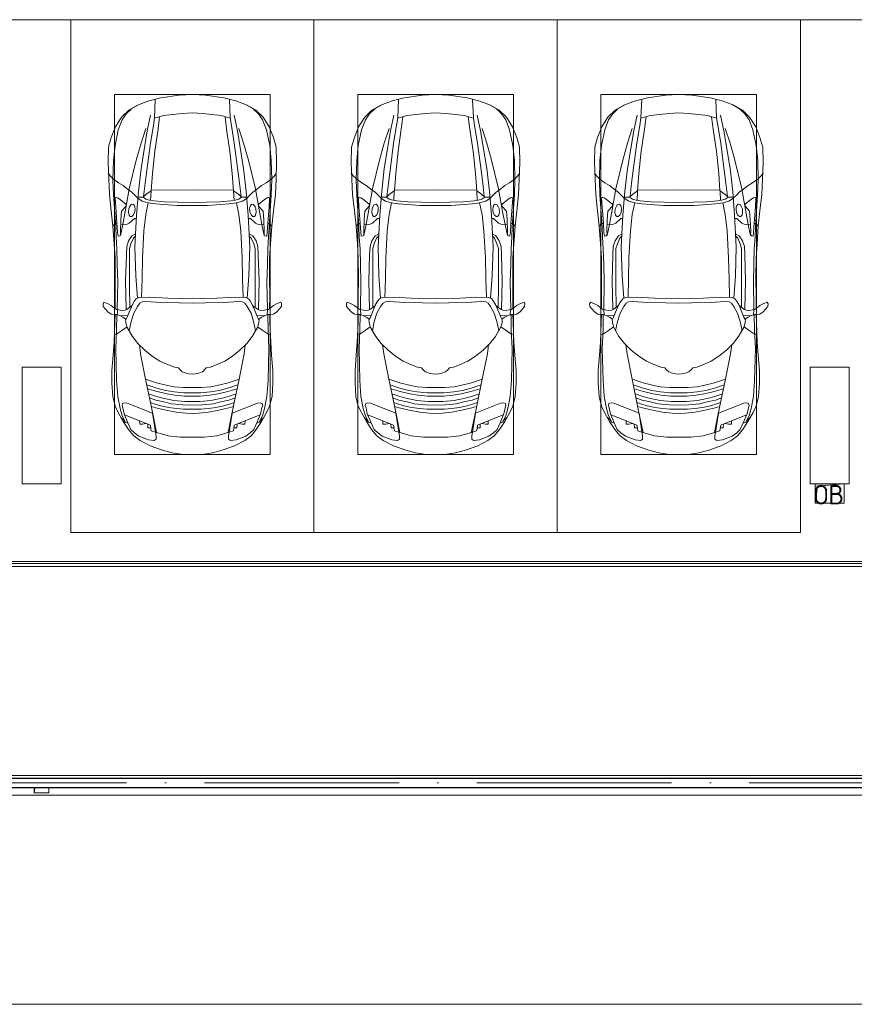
# Model space of a CAD drawing. Header units: millimetres. Extents: x -32229 to 192519, y -13689 to 125138.
# Tile 76 of 256: x -13190 to -4611, y 94200 to 104320. Entities that reach past the tile are written whole.
import ezdxf

# ---------------------------------------------------------------- set-up
doc = ezdxf.new("R2010")
doc.units = ezdxf.units.MM
doc.linetypes.add('ADSK_Осевая', pattern=[2800, 2000, -400, 0, -400])
for name, color, linetype, lineweight in [('A-____-NOTE-TEXT', 7, 'Continuous', 18), ('A-DETL-GENF-OTLN', 7, 'Continuous', 18), ('A-FLOR-____-OTLN', 7, 'Continuous', 18), ('A-GENM-____-OTLN', 7, 'Continuous', 18), ('C-PRKG-____-OTLN', 7, 'Continuous', 18), ('E-CABL-TRAY-CNTR', 7, 'ADSK_Осевая', 18), ('E-CABL-TRAY-OTLN', 7, 'Continuous', 18), ('M-EQPM-____-OTLN', 7, 'Continuous', 18), ('S-COLS-____-MCUT', 7, 'Continuous', 40)]:
    doc.layers.add(name, color=color, linetype=linetype, lineweight=lineweight)
doc.styles.add('GOST Common', font='GOST_Common.ttf', dxfattribs={"height": 200})

# ---------------------------------------------------------------- blocks, each defined once
blk = doc.blocks.new('АР_Машиноместо - 4900x2400_М__5300х2500_-V153--01 ЭЛ')
at = {"layer": 'A-DETL-GENF-OTLN', "color": 253, "lineweight": 13, "true_color": 0xaaaaaa}
for p, q in [((927, 4467), (804, 4437)), ((1115, 4493), (927, 4467)), ((1250, 4500), (1115, 4493)), ((1250, 4500), (1385, 4493)), ((1385, 4493), (1573, 4467)), ((1573, 4467), (1696, 4437)), ((686, 4392), (596, 4341)), ((804, 4437), (686, 4392)), ((861, 4260), (869, 4451)), ((1639, 4260), (1631, 4451)), ((1696, 4437), (1814, 4392)), ((1814, 4392), (1904, 4341)), ((522, 4268), (459, 4167)), ((596, 4341), (522, 4268)), ((955, 4284), (861, 4259)), ((914, 4272), (894, 4122)), ((1050, 4297), (955, 4284)), ((1146, 4307), (1050, 4297)), ((1250, 4312), (1146, 4307)), ((1250, 4312), (1354, 4307)), ((1354, 4307), (1450, 4297)), ((1450, 4297), (1545, 4284)), ((1545, 4284), (1639, 4259)), ((1586, 4272), (1606, 4122)), ((1904, 4341), (1978, 4268)), ((1978, 4268), (2041, 4167)), ((459, 4167), (416, 4059)), ((2041, 4167), (2084, 4059)), ((416, 4059), (387, 3958)), ((894, 4122), (864, 3917)), ((1606, 4122), (1636, 3917)), ((2084, 4059), (2113, 3958)), ((387, 3958), (384, 3803)), ((2113, 3958), (2116, 3803)), ((864, 3917), (840, 3688)), ((1636, 3917), (1660, 3688)), ((384, 3803), (390, 3630)), ((2116, 3803), (2110, 3630)), ((404, 3666), (388, 3688)), ((439, 3630), (404, 3666)), ((840, 3688), (827, 3510)), ((1660, 3688), (1673, 3510)), ((2061, 3630), (2096, 3666)), ((2096, 3666), (2112, 3688)), ((390, 3630), (397, 3474)), ((491, 3594), (439, 3630)), ((538, 3567), (491, 3594)), ((598, 3519), (538, 3567)), ((1902, 3519), (1962, 3567)), ((1962, 3567), (2009, 3594)), ((2009, 3594), (2061, 3630)), ((2110, 3630), (2103, 3474)), ((397, 3474), (416, 3306)), ((457, 3435), (466, 3441)), ((466, 3441), (482, 3439)), ((625, 3501), (598, 3519)), ((655, 3470), (625, 3501)), ((690, 3434), (655, 3470)), ((676, 3260), (696, 3503)), ((744, 3447), (691, 3447)), ((744, 3447), (773, 3472)), ((773, 3424), (744, 3447)), ((773, 3472), (826, 3512)), ((826, 3512), (821, 3413)), ((1250, 3520), (827, 3517)), ((1250, 3520), (1673, 3517)), ((1674, 3512), (1679, 3413)), ((1727, 3472), (1674, 3512)), ((1756, 3447), (1727, 3472)), ((1727, 3424), (1756, 3447)), ((1756, 3447), (1809, 3447)), ((1824, 3260), (1804, 3503)), ((1810, 3434), (1845, 3470)), ((1845, 3470), (1875, 3501)), ((1875, 3501), (1902, 3519)), ((2034, 3441), (2018, 3439)), ((2043, 3435), (2034, 3441)), ((2103, 3474), (2084, 3306)), ((462, 3347), (457, 3435)), ((475, 3180), (462, 3347)), ((482, 3439), (508, 3423)), ((508, 3423), (567, 3375)), ((565, 3350), (522, 3303)), ((570, 3361), (565, 3350)), ((567, 3375), (570, 3361)), ((597, 3327), (605, 3347)), ((605, 3347), (620, 3369)), ((620, 3369), (639, 3373)), ((639, 3373), (654, 3361)), ((654, 3361), (659, 3344)), ((659, 3344), (661, 3321)), ((811, 3415), (773, 3424)), ((853, 3407), (811, 3415)), ((965, 3398), (853, 3407)), ((1103, 3394), (965, 3398)), ((1250, 3391), (1103, 3394)), ((1250, 3391), (1397, 3394)), ((1397, 3394), (1535, 3398)), ((1535, 3398), (1647, 3407)), ((1647, 3407), (1689, 3415)), ((1689, 3415), (1727, 3424)), ((1841, 3344), (1839, 3321)), ((1846, 3361), (1841, 3344)), ((1861, 3373), (1846, 3361)), ((1880, 3369), (1861, 3373)), ((1895, 3347), (1880, 3369)), ((1903, 3327), (1895, 3347)), ((1933, 3375), (1930, 3361)), ((1930, 3361), (1935, 3350)), ((1992, 3423), (1933, 3375)), ((1935, 3350), (1978, 3303)), ((2018, 3439), (1992, 3423)), ((2025, 3180), (2038, 3347)), ((2038, 3347), (2043, 3435)), ((416, 3306), (433, 3149)), ((522, 3303), (515, 3214)), ((594, 3293), (597, 3327)), ((600, 3262), (594, 3293)), ((612, 3246), (600, 3262)), ((627, 3246), (612, 3246)), ((643, 3260), (627, 3246)), ((657, 3286), (643, 3260)), ((661, 3321), (657, 3286)), ((659, 2936), (676, 3260)), ((1841, 2936), (1824, 3260)), ((1839, 3321), (1843, 3286)), ((1843, 3286), (1857, 3260)), ((1857, 3260), (1873, 3246)), ((1873, 3246), (1888, 3246)), ((1888, 3246), (1900, 3262)), ((1900, 3262), (1906, 3293)), ((1906, 3293), (1903, 3327)), ((1978, 3303), (1985, 3214)), ((2084, 3306), (2067, 3148)), ((457, 3174), (433, 3148)), ((433, 3149), (446, 2965)), ((475, 3174), (457, 3174)), ((481, 3085), (475, 3180)), ((515, 3214), (511, 3095)), ((558, 3165), (514, 3168)), ((579, 3168), (558, 3165)), ((602, 3179), (579, 3168)), ((654, 3228), (602, 3179)), ((675, 3228), (654, 3228)), ((1825, 3228), (1846, 3228)), ((1846, 3228), (1898, 3179)), ((1898, 3179), (1921, 3168)), ((1921, 3168), (1942, 3165)), ((1942, 3165), (1986, 3168)), ((1985, 3214), (1989, 3095)), ((2019, 3085), (2025, 3180)), ((2025, 3174), (2043, 3174)), ((2043, 3174), (2067, 3148)), ((2067, 3149), (2054, 2965)), ((486, 3046), (481, 3085)), ((504, 3047), (486, 3046)), ((512, 3061), (504, 3047)), ((511, 3095), (512, 3061)), ((665, 3046), (644, 3025)), ((1835, 3046), (1856, 3025)), ((1989, 3095), (1988, 3061)), ((1988, 3061), (1996, 3047)), ((1996, 3047), (2014, 3046)), ((2014, 3046), (2019, 3085)), ((446, 2965), (456, 2818)), ((619, 2967), (604, 2919)), ((644, 3025), (619, 2967)), ((668, 2638), (659, 2936)), ((1832, 2638), (1841, 2936)), ((1856, 3025), (1881, 2967)), ((1881, 2967), (1896, 2919)), ((2054, 2965), (2044, 2818)), ((604, 2919), (604, 2851)), ((604, 2851), (604, 2534)), ((1896, 2919), (1896, 2851)), ((1896, 2851), (1896, 2534)), ((456, 2818), (457, 2614)), ((2044, 2818), (2043, 2614)), ((685, 2406), (668, 2638)), ((1815, 2406), (1832, 2638)), ((457, 2614), (455, 2424)), ((604, 2534), (606, 2315)), ((1896, 2534), (1894, 2315)), ((2043, 2614), (2045, 2424)), ((341, 2366), (333, 2351)), ((333, 2351), (335, 2322)), ((384, 2348), (341, 2366)), ((417, 2334), (384, 2348)), ((450, 2306), (417, 2334)), ((455, 2424), (456, 2301)), ((631, 2333), (581, 2296)), ((634, 2341), (601, 2263)), ((657, 2380), (634, 2341)), ((673, 2400), (657, 2380)), ((701, 2415), (673, 2400)), ((710, 2355), (685, 2322)), ((814, 2417), (701, 2415)), ((734, 2369), (710, 2355)), ((773, 2372), (734, 2369)), ((929, 2364), (773, 2372)), ((999, 2409), (814, 2417)), ((1115, 2359), (929, 2364)), ((1133, 2405), (999, 2409)), ((1250, 2358), (1115, 2359)), ((1250, 2407), (1133, 2405)), ((1250, 2407), (1367, 2405)), ((1250, 2358), (1385, 2359)), ((1367, 2405), (1501, 2409)), ((1385, 2359), (1571, 2364)), ((1501, 2409), (1686, 2417)), ((1571, 2364), (1727, 2372)), ((1686, 2417), (1799, 2415)), ((1727, 2372), (1766, 2369)), ((1766, 2369), (1790, 2355)), ((1790, 2355), (1815, 2322)), ((1799, 2415), (1827, 2400)), ((1827, 2400), (1843, 2380)), ((1843, 2380), (1866, 2341)), ((1866, 2341), (1899, 2263)), ((1869, 2333), (1919, 2296)), ((2045, 2424), (2044, 2301)), ((2050, 2306), (2083, 2334)), ((2083, 2334), (2116, 2348)), ((2116, 2348), (2159, 2366)), ((2159, 2366), (2167, 2351)), ((2167, 2351), (2165, 2322)), ((335, 2322), (382, 2266)), ((382, 2266), (417, 2243)), ((417, 2243), (445, 2239)), ((445, 2239), (482, 2239)), ((470, 2290), (450, 2306)), ((453, 2159), (455, 2239)), ((505, 2230), (468, 2239)), ((494, 2289), (470, 2290)), ((482, 2236), (479, 2289)), ((523, 2281), (494, 2289)), ((537, 2212), (505, 2230)), ((587, 2231), (510, 2227)), ((559, 2283), (523, 2281)), ((581, 2296), (559, 2283)), ((601, 2263), (580, 2214)), ((647, 2254), (620, 2169)), ((685, 2322), (647, 2254)), ((1815, 2322), (1853, 2254)), ((1853, 2254), (1880, 2169)), ((1899, 2263), (1920, 2214)), ((1913, 2231), (1990, 2227)), ((1919, 2296), (1941, 2283)), ((1941, 2283), (1977, 2281)), ((1963, 2212), (1995, 2230)), ((1977, 2281), (2006, 2289)), ((1995, 2230), (2032, 2239)), ((2006, 2289), (2030, 2290)), ((2018, 2236), (2021, 2289)), ((2055, 2239), (2018, 2239)), ((2030, 2290), (2050, 2306)), ((2047, 2159), (2045, 2239)), ((2083, 2243), (2055, 2239)), ((2118, 2266), (2083, 2243)), ((2165, 2322), (2118, 2266)), ((445, 1957), (453, 2159)), ((564, 2195), (537, 2212)), ((567, 2154), (564, 2195)), ((580, 2214), (565, 2186)), ((581, 2106), (567, 2154)), ((620, 2169), (600, 2073)), ((1880, 2169), (1900, 2073)), ((1919, 2106), (1933, 2154)), ((1920, 2214), (1935, 2186)), ((1933, 2154), (1936, 2195)), ((1936, 2195), (1963, 2212)), ((2055, 1957), (2047, 2159)), ((475, 2041), (448, 2034)), ((526, 2075), (475, 2041)), ((579, 2113), (526, 2075)), ((635, 2015), (581, 2106)), ((1865, 2015), (1919, 2106)), ((1921, 2113), (1974, 2075)), ((1974, 2075), (2025, 2041)), ((2025, 2041), (2052, 2034)), ((435, 1821), (445, 1957)), ((691, 1942), (635, 2015)), ((761, 1872), (691, 1942)), ((718, 1834), (706, 1927)), ((1739, 1872), (1809, 1942)), ((1782, 1834), (1794, 1927)), ((1809, 1942), (1865, 2015)), ((2065, 1821), (2055, 1957)), ((770, 1576), (718, 1834)), ((838, 1812), (761, 1872)), ((1662, 1812), (1739, 1872)), ((1730, 1576), (1782, 1834)), ((422, 1663), (435, 1821)), ((917, 1761), (838, 1812)), ((1004, 1721), (917, 1761)), ((1065, 1700), (1004, 1721)), ((1435, 1700), (1496, 1721)), ((1496, 1721), (1583, 1761)), ((1583, 1761), (1662, 1812)), ((2078, 1663), (2065, 1821)), ((422, 1534), (422, 1663)), ((1107, 1690), (1065, 1700)), ((1124, 1671), (1107, 1690)), ((1147, 1651), (1124, 1671)), ((1185, 1636), (1147, 1651)), ((1218, 1629), (1185, 1636)), ((1218, 1629), (1250, 1627)), ((1282, 1629), (1250, 1627)), ((1282, 1629), (1315, 1636)), ((1315, 1636), (1353, 1651)), ((1353, 1651), (1376, 1671)), ((1376, 1671), (1393, 1690)), ((1393, 1690), (1435, 1700)), ((2078, 1534), (2078, 1663)), ((431, 1397), (422, 1534)), ((827, 1301), (770, 1576)), ((882, 1536), (770, 1576)), ((884, 1481), (782, 1518)), ((995, 1509), (882, 1536)), ((1505, 1509), (1618, 1536)), ((1616, 1481), (1718, 1518)), ((1618, 1536), (1730, 1576)), ((1673, 1301), (1730, 1576)), ((2069, 1397), (2078, 1534)), ((887, 1447), (790, 1477)), ((871, 1401), (800, 1425)), ((973, 1460), (884, 1481)), ((986, 1426), (887, 1447)), ((1062, 1446), (973, 1460)), ((1070, 1410), (986, 1426)), ((1060, 1496), (995, 1509)), ((1159, 1489), (1060, 1496)), ((1164, 1435), (1062, 1446)), ((1250, 1488), (1159, 1489)), ((1250, 1435), (1164, 1435)), ((1250, 1488), (1341, 1489)), ((1250, 1435), (1336, 1435)), ((1336, 1435), (1438, 1446)), ((1341, 1489), (1440, 1496)), ((1430, 1410), (1514, 1426)), ((1438, 1446), (1527, 1460)), ((1440, 1496), (1505, 1509)), ((1514, 1426), (1613, 1447)), ((1527, 1460), (1616, 1481)), ((1613, 1447), (1710, 1477)), ((1629, 1401), (1700, 1425)), ((456, 1296), (431, 1397)), ((527, 1305), (532, 1326)), ((532, 1326), (554, 1333)), ((554, 1333), (581, 1327)), ((581, 1327), (841, 1226)), ((874, 1361), (810, 1383)), ((859, 1321), (820, 1334)), ((925, 1302), (859, 1321)), ((945, 1381), (871, 1401)), ((958, 1341), (874, 1361)), ((1059, 1355), (945, 1381)), ((1035, 1323), (958, 1341)), ((1148, 1312), (1035, 1323)), ((1174, 1344), (1059, 1355)), ((1168, 1400), (1070, 1410)), ((1250, 1400), (1168, 1400)), ((1250, 1345), (1174, 1344)), ((1250, 1400), (1332, 1400)), ((1250, 1345), (1326, 1344)), ((1326, 1344), (1441, 1355)), ((1332, 1400), (1430, 1410)), ((1352, 1312), (1465, 1323)), ((1441, 1355), (1555, 1381)), ((1465, 1323), (1542, 1341)), ((1542, 1341), (1626, 1361)), ((1555, 1381), (1629, 1401)), ((1575, 1302), (1641, 1321)), ((1626, 1361), (1690, 1383)), ((1641, 1321), (1680, 1334)), ((1919, 1327), (1659, 1226)), ((1946, 1333), (1919, 1327)), ((1968, 1326), (1946, 1333)), ((1973, 1305), (1968, 1326)), ((2044, 1296), (2069, 1397)), ((487, 1232), (456, 1296)), ((539, 1140), (487, 1232)), ((535, 1281), (527, 1305)), ((548, 1220), (535, 1281)), ((587, 1126), (548, 1220)), ((854, 1167), (827, 1301)), ((876, 1279), (828, 1294)), ((841, 1226), (878, 991)), ((979, 1255), (876, 1279)), ((1007, 1284), (925, 1302)), ((1084, 1236), (979, 1255)), ((1084, 1275), (1007, 1284)), ((1159, 1268), (1084, 1275)), ((1183, 1227), (1084, 1236)), ((1250, 1309), (1148, 1312)), ((1250, 1267), (1159, 1268)), ((1250, 1224), (1183, 1227)), ((1250, 1309), (1352, 1312)), ((1250, 1267), (1341, 1268)), ((1250, 1224), (1317, 1227)), ((1317, 1227), (1416, 1236)), ((1341, 1268), (1416, 1275)), ((1416, 1275), (1493, 1284)), ((1416, 1236), (1521, 1255)), ((1493, 1284), (1575, 1302)), ((1521, 1255), (1624, 1279)), ((1659, 1226), (1622, 991)), ((1624, 1279), (1672, 1294)), ((1646, 1167), (1673, 1301)), ((1913, 1126), (1952, 1220)), ((1952, 1220), (1965, 1281)), ((1961, 1140), (2013, 1232)), ((1965, 1281), (1973, 1305)), ((2013, 1232), (2044, 1296)), ((540, 1160), (516, 1180)), ((593, 1057), (539, 1140)), ((561, 1133), (540, 1160)), ((589, 1122), (561, 1133)), ((618, 1057), (587, 1126)), ((883, 1027), (854, 1167)), ((1617, 1027), (1646, 1167)), ((1882, 1057), (1913, 1126)), ((1907, 1057), (1961, 1140)), ((1911, 1122), (1939, 1133)), ((1939, 1133), (1960, 1160)), ((1960, 1160), (1984, 1180)), ((647, 993), (593, 1057)), ((655, 1024), (618, 1057)), ((701, 989), (655, 1024)), ((1000, 994), (871, 1031)), ((1500, 994), (1629, 1031)), ((1799, 989), (1845, 1024)), ((1845, 1024), (1882, 1057)), ((1853, 993), (1907, 1057)), ((712, 946), (647, 993)), ((800, 953), (701, 989)), ((816, 891), (712, 946)), ((859, 944), (800, 953)), ((878, 959), (859, 944)), ((878, 991), (878, 959)), ((1127, 980), (1000, 994)), ((1250, 978), (1127, 980)), ((1250, 978), (1373, 980)), ((1373, 980), (1500, 994)), ((1622, 991), (1622, 959)), ((1622, 959), (1641, 944)), ((1641, 944), (1700, 953)), ((1684, 891), (1788, 946)), ((1700, 953), (1799, 989)), ((1788, 946), (1853, 993)), ((943, 845), (816, 891)), ((1044, 819), (943, 845)), ((1133, 806), (1044, 819)), ((1367, 806), (1456, 819)), ((1456, 819), (1557, 845)), ((1557, 845), (1684, 891)), ((1250, 800), (1133, 806)), ((1250, 800), (1367, 806))]:
    blk.add_line(p, q, dxfattribs=at)
at = {"layer": 'A-DETL-GENF-OTLN', "color": 254, "lineweight": 13, "true_color": 0xd4d4d4}
for p, q in [((625, 4355), (571, 4303)), ((696, 4396), (625, 4355)), ((1804, 4396), (1875, 4355)), ((1875, 4355), (1929, 4303)), ((571, 4303), (528, 4240)), ((787, 4128), (821, 4290)), ((849, 4183), (861, 4260)), ((1651, 4183), (1639, 4260)), ((1713, 4128), (1679, 4290)), ((1929, 4303), (1972, 4240)), ((528, 4240), (489, 4138)), ((723, 4002), (772, 4150)), ((819, 4001), (849, 4183)), ((1681, 4001), (1651, 4183)), ((1777, 4002), (1728, 4150)), ((1972, 4240), (2011, 4138)), ((489, 4138), (455, 3977)), ((723, 3742), (787, 4128)), ((1777, 3742), (1713, 4128)), ((2011, 4138), (2045, 3977)), ((455, 3977), (439, 3823)), ((674, 3827), (723, 4002)), ((786, 3747), (819, 4001)), ((1714, 3747), (1681, 4001)), ((1826, 3827), (1777, 4002)), ((2045, 3977), (2061, 3823)), ((439, 3823), (434, 3624)), ((602, 3530), (674, 3827)), ((765, 3589), (786, 3747)), ((1735, 3589), (1714, 3747)), ((1898, 3530), (1826, 3827)), ((2061, 3823), (2066, 3624)), ((696, 3503), (723, 3742)), ((1804, 3503), (1777, 3742)), ((434, 3624), (440, 3469)), ((749, 3451), (765, 3589)), ((1751, 3451), (1735, 3589)), ((2066, 3624), (2060, 3469)), ((440, 3469), (462, 3137)), ((564, 3316), (602, 3530)), ((1936, 3316), (1898, 3530)), ((2060, 3469), (2038, 3137)), ((735, 3406), (688, 3436)), ((797, 3388), (735, 3406)), ((772, 3268), (797, 3388)), ((870, 3377), (797, 3388)), ((957, 3369), (870, 3377)), ((1093, 3361), (957, 3369)), ((1250, 3361), (1093, 3361)), ((1250, 3361), (1407, 3361)), ((1407, 3361), (1543, 3369)), ((1543, 3369), (1630, 3377)), ((1630, 3377), (1703, 3388)), ((1703, 3388), (1765, 3406)), ((1728, 3268), (1703, 3388)), ((1765, 3406), (1812, 3436)), ((533, 3146), (564, 3316)), ((753, 3099), (772, 3268)), ((1747, 3099), (1728, 3268)), ((1967, 3146), (1936, 3316)), ((512, 3053), (533, 3146)), ((1988, 3053), (1967, 3146)), ((462, 3137), (466, 3036)), ((466, 3036), (474, 2914)), ((595, 2998), (629, 3048)), ((629, 3048), (667, 3070)), ((738, 2818), (753, 3099)), ((1762, 2818), (1747, 3099)), ((1871, 3048), (1833, 3070)), ((1905, 2998), (1871, 3048)), ((2034, 3036), (2026, 2914)), ((2038, 3137), (2034, 3036)), ((572, 2853), (576, 2937)), ((576, 2937), (595, 2998)), ((1924, 2937), (1905, 2998)), ((1928, 2853), (1924, 2937)), ((474, 2914), (478, 2755)), ((564, 2581), (572, 2853)), ((1936, 2581), (1928, 2853)), ((2026, 2914), (2022, 2755)), ((478, 2755), (483, 2571)), ((734, 2607), (738, 2818)), ((1766, 2607), (1762, 2818)), ((2022, 2755), (2017, 2571)), ((483, 2571), (478, 2290)), ((571, 2291), (564, 2581)), ((728, 2416), (734, 2607)), ((1772, 2416), (1766, 2607)), ((1929, 2291), (1936, 2581)), ((2017, 2571), (2022, 2290)), ((472, 2078), (474, 2239)), ((2028, 2078), (2026, 2239)), ((463, 1890), (472, 2078)), ((2037, 1890), (2028, 2078)), ((471, 1561), (463, 1890)), ((2029, 1561), (2037, 1890)), ((483, 1396), (471, 1561)), ((2017, 1396), (2029, 1561)), ((507, 1274), (483, 1396)), ((1993, 1274), (2017, 1396)), ((528, 1199), (507, 1274)), ((1972, 1199), (1993, 1274)), ((562, 1132), (528, 1199)), ((819, 1103), (554, 1208)), ((709, 1113), (708, 1147)), ((738, 1114), (709, 1113)), ((773, 1121), (738, 1114)), ((793, 1076), (791, 1115)), ((1681, 1103), (1946, 1208)), ((1707, 1076), (1709, 1115)), ((1727, 1121), (1762, 1114)), ((1762, 1114), (1791, 1113)), ((1791, 1113), (1792, 1147)), ((1938, 1132), (1972, 1199)), ((823, 1074), (793, 1076)), ((824, 1064), (819, 1103)), ((828, 1045), (824, 1064)), ((871, 1032), (828, 1045)), ((1629, 1032), (1672, 1045)), ((1672, 1045), (1676, 1064)), ((1676, 1064), (1681, 1103)), ((1677, 1074), (1707, 1076))]:
    blk.add_line(p, q, dxfattribs=at)
at = {"layer": 'C-PRKG-____-OTLN', "color": 253, "lineweight": 13, "true_color": 0xaaaaaa}
for p, q in [((0, 0), (0, 5270)), ((2500, 0), (2500, 5270)), ((450, 4500), (2050, 4500)), ((450, 800), (450, 4500)), ((2050, 800), (2050, 4500)), ((450, 800), (2050, 800)), ((2500, 0), (0, 0))]:
    blk.add_line(p, q, dxfattribs=at)
blk = doc.blocks.new('АР_Машиноместо - 4900x2400_М__5300х2500_-V154--01 ЭЛ')
at = {"layer": 'A-DETL-GENF-OTLN', "color": 253, "lineweight": 13, "true_color": 0xaaaaaa}
for p, q in [((1133, -806), (1044, -819)), ((1250, -800), (1133, -806)), ((1250, -800), (1367, -806)), ((1367, -806), (1456, -819)), ((816, -891), (712, -946)), ((943, -845), (816, -891)), ((1044, -819), (943, -845)), ((1456, -819), (1557, -845)), ((1557, -845), (1684, -891)), ((1684, -891), (1788, -946)), ((647, -993), (593, -1057)), ((712, -946), (647, -993)), ((701, -989), (655, -1024)), ((800, -953), (701, -989)), ((859, -944), (800, -953)), ((841, -1226), (878, -991)), ((878, -959), (859, -944)), ((1000, -994), (871, -1031)), ((878, -991), (878, -959)), ((1127, -980), (1000, -994)), ((1250, -978), (1127, -980)), ((1250, -978), (1373, -980)), ((1373, -980), (1500, -994)), ((1500, -994), (1629, -1031)), ((1622, -959), (1641, -944)), ((1622, -991), (1622, -959)), ((1659, -1226), (1622, -991)), ((1641, -944), (1700, -953)), ((1700, -953), (1799, -989)), ((1788, -946), (1853, -993)), ((1799, -989), (1845, -1024)), ((1853, -993), (1907, -1057)), ((593, -1057), (539, -1140)), ((618, -1057), (587, -1126)), ((655, -1024), (618, -1057)), ((883, -1027), (854, -1167)), ((1617, -1027), (1646, -1167)), ((1845, -1024), (1882, -1057)), ((1882, -1057), (1913, -1126)), ((1907, -1057), (1961, -1140)), ((539, -1140), (487, -1232)), ((540, -1160), (516, -1180)), ((561, -1133), (540, -1160)), ((587, -1126), (548, -1220)), ((589, -1122), (561, -1133)), ((854, -1167), (827, -1301)), ((1646, -1167), (1673, -1301)), ((1911, -1122), (1939, -1133)), ((1913, -1126), (1952, -1220)), ((1939, -1133), (1960, -1160)), ((1960, -1160), (1984, -1180)), ((1961, -1140), (2013, -1232)), ((456, -1296), (431, -1397)), ((487, -1232), (456, -1296)), ((535, -1281), (527, -1305)), ((527, -1305), (532, -1326)), ((548, -1220), (535, -1281)), ((581, -1327), (841, -1226)), ((827, -1301), (770, -1576)), ((876, -1279), (828, -1294)), ((925, -1302), (859, -1321)), ((979, -1255), (876, -1279)), ((1007, -1284), (925, -1302)), ((1084, -1236), (979, -1255)), ((1084, -1275), (1007, -1284)), ((1148, -1312), (1035, -1323)), ((1183, -1227), (1084, -1236)), ((1159, -1268), (1084, -1275)), ((1250, -1309), (1148, -1312)), ((1250, -1267), (1159, -1268)), ((1250, -1224), (1183, -1227)), ((1250, -1224), (1317, -1227)), ((1250, -1267), (1341, -1268)), ((1250, -1309), (1352, -1312)), ((1317, -1227), (1416, -1236)), ((1341, -1268), (1416, -1275)), ((1352, -1312), (1465, -1323)), ((1416, -1236), (1521, -1255)), ((1416, -1275), (1493, -1284)), ((1493, -1284), (1575, -1302)), ((1521, -1255), (1624, -1279)), ((1575, -1302), (1641, -1321)), ((1624, -1279), (1672, -1294)), ((1919, -1327), (1659, -1226)), ((1673, -1301), (1730, -1576)), ((1952, -1220), (1965, -1281)), ((1965, -1281), (1973, -1305)), ((1973, -1305), (1968, -1326)), ((2013, -1232), (2044, -1296)), ((2044, -1296), (2069, -1397)), ((431, -1397), (422, -1534)), ((532, -1326), (554, -1333)), ((554, -1333), (581, -1327)), ((871, -1401), (800, -1425)), ((874, -1361), (810, -1383)), ((859, -1321), (820, -1334)), ((945, -1381), (871, -1401)), ((958, -1341), (874, -1361)), ((1059, -1355), (945, -1381)), ((1035, -1323), (958, -1341)), ((1070, -1410), (986, -1426)), ((1174, -1344), (1059, -1355)), ((1168, -1400), (1070, -1410)), ((1250, -1400), (1168, -1400)), ((1250, -1345), (1174, -1344)), ((1250, -1345), (1326, -1344)), ((1250, -1400), (1332, -1400)), ((1326, -1344), (1441, -1355)), ((1332, -1400), (1430, -1410)), ((1430, -1410), (1514, -1426)), ((1441, -1355), (1555, -1381)), ((1465, -1323), (1542, -1341)), ((1542, -1341), (1626, -1361)), ((1555, -1381), (1629, -1401)), ((1626, -1361), (1690, -1383)), ((1629, -1401), (1700, -1425)), ((1641, -1321), (1680, -1334)), ((1946, -1333), (1919, -1327)), ((1968, -1326), (1946, -1333)), ((2069, -1397), (2078, -1534)), ((884, -1481), (782, -1518)), ((887, -1447), (790, -1477)), ((995, -1509), (882, -1536)), ((973, -1460), (884, -1481)), ((986, -1426), (887, -1447)), ((1062, -1446), (973, -1460)), ((1060, -1496), (995, -1509)), ((1159, -1489), (1060, -1496)), ((1164, -1435), (1062, -1446)), ((1250, -1488), (1159, -1489)), ((1250, -1435), (1164, -1435)), ((1250, -1435), (1336, -1435)), ((1250, -1488), (1341, -1489)), ((1336, -1435), (1438, -1446)), ((1341, -1489), (1440, -1496)), ((1438, -1446), (1527, -1460)), ((1440, -1496), (1505, -1509)), ((1505, -1509), (1618, -1536)), ((1514, -1426), (1613, -1447)), ((1527, -1460), (1616, -1481)), ((1613, -1447), (1710, -1477)), ((1616, -1481), (1718, -1518)), ((422, -1534), (422, -1663)), ((770, -1576), (718, -1834)), ((882, -1536), (770, -1576)), ((1618, -1536), (1730, -1576)), ((1730, -1576), (1782, -1834)), ((2078, -1534), (2078, -1663)), ((422, -1663), (435, -1821)), ((1065, -1700), (1004, -1721)), ((1107, -1690), (1065, -1700)), ((1124, -1671), (1107, -1690)), ((1147, -1651), (1124, -1671)), ((1185, -1636), (1147, -1651)), ((1218, -1629), (1185, -1636)), ((1218, -1629), (1250, -1627)), ((1282, -1629), (1250, -1627)), ((1282, -1629), (1315, -1636)), ((1315, -1636), (1353, -1651)), ((1353, -1651), (1376, -1671)), ((1376, -1671), (1393, -1690)), ((1393, -1690), (1435, -1700)), ((1435, -1700), (1496, -1721)), ((2078, -1663), (2065, -1821)), ((435, -1821), (445, -1957)), ((838, -1812), (761, -1872)), ((917, -1761), (838, -1812)), ((1004, -1721), (917, -1761)), ((1496, -1721), (1583, -1761)), ((1583, -1761), (1662, -1812)), ((1662, -1812), (1739, -1872)), ((2065, -1821), (2055, -1957)), ((761, -1872), (691, -1942)), ((718, -1834), (706, -1927)), ((1739, -1872), (1809, -1942)), ((1782, -1834), (1794, -1927)), ((445, -1957), (453, -2159)), ((635, -2015), (581, -2106)), ((691, -1942), (635, -2015)), ((1809, -1942), (1865, -2015)), ((1865, -2015), (1919, -2106)), ((2055, -1957), (2047, -2159)), ((475, -2041), (448, -2034)), ((526, -2075), (475, -2041)), ((579, -2113), (526, -2075)), ((581, -2106), (567, -2154)), ((620, -2169), (600, -2073)), ((1880, -2169), (1900, -2073)), ((1919, -2106), (1933, -2154)), ((1921, -2113), (1974, -2075)), ((1974, -2075), (2025, -2041)), ((2025, -2041), (2052, -2034)), ((453, -2159), (455, -2239)), ((537, -2212), (505, -2230)), ((564, -2195), (537, -2212)), ((567, -2154), (564, -2195)), ((580, -2214), (565, -2186)), ((601, -2263), (580, -2214)), ((647, -2254), (620, -2169)), ((1853, -2254), (1880, -2169)), ((1899, -2263), (1920, -2214)), ((1920, -2214), (1935, -2186)), ((1933, -2154), (1936, -2195)), ((1936, -2195), (1963, -2212)), ((1963, -2212), (1995, -2230)), ((2047, -2159), (2045, -2239)), ((333, -2351), (335, -2322)), ((335, -2322), (382, -2266)), ((382, -2266), (417, -2243)), ((417, -2243), (445, -2239)), ((450, -2306), (417, -2334)), ((445, -2239), (482, -2239)), ((470, -2290), (450, -2306)), ((455, -2424), (456, -2301)), ((505, -2230), (468, -2239)), ((494, -2289), (470, -2290)), ((482, -2236), (479, -2289)), ((523, -2281), (494, -2289)), ((587, -2231), (510, -2227)), ((559, -2283), (523, -2281)), ((581, -2296), (559, -2283)), ((631, -2333), (581, -2296)), ((634, -2341), (601, -2263)), ((604, -2534), (606, -2315)), ((685, -2322), (647, -2254)), ((710, -2355), (685, -2322)), ((1790, -2355), (1815, -2322)), ((1815, -2322), (1853, -2254)), ((1866, -2341), (1899, -2263)), ((1869, -2333), (1919, -2296)), ((1896, -2534), (1894, -2315)), ((1913, -2231), (1990, -2227)), ((1919, -2296), (1941, -2283)), ((1941, -2283), (1977, -2281)), ((1977, -2281), (2006, -2289)), ((1995, -2230), (2032, -2239)), ((2006, -2289), (2030, -2290)), ((2018, -2236), (2021, -2289)), ((2055, -2239), (2018, -2239)), ((2030, -2290), (2050, -2306)), ((2045, -2424), (2044, -2301)), ((2050, -2306), (2083, -2334)), ((2083, -2243), (2055, -2239)), ((2118, -2266), (2083, -2243)), ((2165, -2322), (2118, -2266)), ((2167, -2351), (2165, -2322)), ((341, -2366), (333, -2351)), ((384, -2348), (341, -2366)), ((417, -2334), (384, -2348)), ((457, -2614), (455, -2424)), ((657, -2380), (634, -2341)), ((673, -2400), (657, -2380)), ((685, -2406), (668, -2638)), ((701, -2415), (673, -2400)), ((814, -2417), (701, -2415)), ((734, -2369), (710, -2355)), ((773, -2372), (734, -2369)), ((929, -2364), (773, -2372)), ((999, -2409), (814, -2417)), ((1115, -2359), (929, -2364)), ((1133, -2405), (999, -2409)), ((1250, -2358), (1115, -2359)), ((1250, -2407), (1133, -2405)), ((1250, -2358), (1385, -2359)), ((1250, -2407), (1367, -2405)), ((1367, -2405), (1501, -2409)), ((1385, -2359), (1571, -2364)), ((1501, -2409), (1686, -2417)), ((1571, -2364), (1727, -2372)), ((1686, -2417), (1799, -2415)), ((1727, -2372), (1766, -2369)), ((1766, -2369), (1790, -2355)), ((1799, -2415), (1827, -2400)), ((1815, -2406), (1832, -2638)), ((1827, -2400), (1843, -2380)), ((1843, -2380), (1866, -2341)), ((2043, -2614), (2045, -2424)), ((2083, -2334), (2116, -2348)), ((2116, -2348), (2159, -2366)), ((2159, -2366), (2167, -2351)), ((456, -2818), (457, -2614)), ((604, -2851), (604, -2534)), ((1896, -2851), (1896, -2534)), ((2044, -2818), (2043, -2614)), ((668, -2638), (659, -2936)), ((1832, -2638), (1841, -2936)), ((446, -2965), (456, -2818)), ((2054, -2965), (2044, -2818)), ((604, -2919), (604, -2851)), ((619, -2967), (604, -2919)), ((1881, -2967), (1896, -2919)), ((1896, -2919), (1896, -2851)), ((433, -3149), (446, -2965)), ((644, -3025), (619, -2967)), ((665, -3046), (644, -3025)), ((659, -2936), (676, -3260)), ((1841, -2936), (1824, -3260)), ((1835, -3046), (1856, -3025)), ((1856, -3025), (1881, -2967)), ((2067, -3149), (2054, -2965)), ((481, -3085), (475, -3180)), ((486, -3046), (481, -3085)), ((504, -3047), (486, -3046)), ((512, -3061), (504, -3047)), ((511, -3095), (512, -3061)), ((515, -3214), (511, -3095)), ((1985, -3214), (1989, -3095)), ((1988, -3061), (1996, -3047)), ((1989, -3095), (1988, -3061)), ((1996, -3047), (2014, -3046)), ((2014, -3046), (2019, -3085)), ((2019, -3085), (2025, -3180)), ((416, -3306), (433, -3149)), ((457, -3174), (433, -3148)), ((475, -3174), (457, -3174)), ((475, -3180), (462, -3347)), ((558, -3165), (514, -3168)), ((522, -3303), (515, -3214)), ((579, -3168), (558, -3165)), ((602, -3179), (579, -3168)), ((654, -3228), (602, -3179)), ((675, -3228), (654, -3228)), ((1825, -3228), (1846, -3228)), ((1846, -3228), (1898, -3179)), ((1898, -3179), (1921, -3168)), ((1921, -3168), (1942, -3165)), ((1942, -3165), (1986, -3168)), ((1978, -3303), (1985, -3214)), ((2025, -3174), (2043, -3174)), ((2025, -3180), (2038, -3347)), ((2043, -3174), (2067, -3148)), ((2084, -3306), (2067, -3148)), ((397, -3474), (416, -3306)), ((565, -3350), (522, -3303)), ((600, -3262), (594, -3293)), ((594, -3293), (597, -3327)), ((597, -3327), (605, -3347)), ((612, -3246), (600, -3262)), ((627, -3246), (612, -3246)), ((643, -3260), (627, -3246)), ((657, -3286), (643, -3260)), ((661, -3321), (657, -3286)), ((659, -3344), (661, -3321)), ((676, -3260), (696, -3503)), ((1824, -3260), (1804, -3503)), ((1839, -3321), (1843, -3286)), ((1841, -3344), (1839, -3321)), ((1843, -3286), (1857, -3260)), ((1857, -3260), (1873, -3246)), ((1873, -3246), (1888, -3246)), ((1888, -3246), (1900, -3262)), ((1903, -3327), (1895, -3347)), ((1900, -3262), (1906, -3293)), ((1906, -3293), (1903, -3327)), ((1935, -3350), (1978, -3303)), ((2103, -3474), (2084, -3306)), ((462, -3347), (457, -3435)), ((457, -3435), (466, -3441)), ((466, -3441), (482, -3439)), ((482, -3439), (508, -3423)), ((508, -3423), (567, -3375)), ((570, -3361), (565, -3350)), ((567, -3375), (570, -3361)), ((605, -3347), (620, -3369)), ((620, -3369), (639, -3373)), ((639, -3373), (654, -3361)), ((654, -3361), (659, -3344)), ((690, -3434), (655, -3470)), ((773, -3424), (744, -3447)), ((811, -3415), (773, -3424)), ((853, -3407), (811, -3415)), ((826, -3512), (821, -3413)), ((965, -3398), (853, -3407)), ((1103, -3394), (965, -3398)), ((1250, -3391), (1103, -3394)), ((1250, -3391), (1397, -3394)), ((1397, -3394), (1535, -3398)), ((1535, -3398), (1647, -3407)), ((1647, -3407), (1689, -3415)), ((1674, -3512), (1679, -3413)), ((1689, -3415), (1727, -3424)), ((1727, -3424), (1756, -3447)), ((1810, -3434), (1845, -3470)), ((1846, -3361), (1841, -3344)), ((1861, -3373), (1846, -3361)), ((1880, -3369), (1861, -3373)), ((1895, -3347), (1880, -3369)), ((1930, -3361), (1935, -3350)), ((1933, -3375), (1930, -3361)), ((1992, -3423), (1933, -3375)), ((2018, -3439), (1992, -3423)), ((2034, -3441), (2018, -3439)), ((2043, -3435), (2034, -3441)), ((2038, -3347), (2043, -3435)), ((390, -3630), (397, -3474)), ((598, -3519), (538, -3567)), ((625, -3501), (598, -3519)), ((655, -3470), (625, -3501)), ((744, -3447), (691, -3447)), ((744, -3447), (773, -3472)), ((773, -3472), (826, -3512)), ((840, -3688), (827, -3510)), ((1250, -3520), (827, -3517)), ((1250, -3520), (1673, -3517)), ((1660, -3688), (1673, -3510)), ((1727, -3472), (1674, -3512)), ((1756, -3447), (1727, -3472)), ((1756, -3447), (1809, -3447)), ((1845, -3470), (1875, -3501)), ((1875, -3501), (1902, -3519)), ((1902, -3519), (1962, -3567)), ((2110, -3630), (2103, -3474)), ((384, -3803), (390, -3630)), ((439, -3630), (404, -3666)), ((491, -3594), (439, -3630)), ((538, -3567), (491, -3594)), ((1962, -3567), (2009, -3594)), ((2009, -3594), (2061, -3630)), ((2061, -3630), (2096, -3666)), ((2116, -3803), (2110, -3630)), ((404, -3666), (388, -3688)), ((864, -3917), (840, -3688)), ((1636, -3917), (1660, -3688)), ((2096, -3666), (2112, -3688)), ((387, -3958), (384, -3803)), ((2113, -3958), (2116, -3803)), ((894, -4122), (864, -3917)), ((1606, -4122), (1636, -3917)), ((416, -4059), (387, -3958)), ((2084, -4059), (2113, -3958)), ((459, -4167), (416, -4059)), ((914, -4272), (894, -4122)), ((1586, -4272), (1606, -4122)), ((2041, -4167), (2084, -4059)), ((522, -4268), (459, -4167)), ((1978, -4268), (2041, -4167)), ((596, -4341), (522, -4268)), ((686, -4392), (596, -4341)), ((955, -4284), (861, -4259)), ((861, -4260), (869, -4451)), ((1050, -4297), (955, -4284)), ((1146, -4307), (1050, -4297)), ((1250, -4312), (1146, -4307)), ((1250, -4312), (1354, -4307)), ((1354, -4307), (1450, -4297)), ((1450, -4297), (1545, -4284)), ((1545, -4284), (1639, -4259)), ((1639, -4260), (1631, -4451)), ((1814, -4392), (1904, -4341)), ((1904, -4341), (1978, -4268)), ((804, -4437), (686, -4392)), ((927, -4467), (804, -4437)), ((1573, -4467), (1696, -4437)), ((1696, -4437), (1814, -4392)), ((1115, -4493), (927, -4467)), ((1250, -4500), (1115, -4493)), ((1250, -4500), (1385, -4493)), ((1385, -4493), (1573, -4467))]:
    blk.add_line(p, q, dxfattribs=at)
at = {"layer": 'A-DETL-GENF-OTLN', "color": 254, "lineweight": 13, "true_color": 0xd4d4d4}
for p, q in [((819, -1103), (554, -1208)), ((709, -1113), (708, -1147)), ((738, -1114), (709, -1113)), ((793, -1076), (791, -1115)), ((823, -1074), (793, -1076)), ((824, -1064), (819, -1103)), ((828, -1045), (824, -1064)), ((871, -1032), (828, -1045)), ((1629, -1032), (1672, -1045)), ((1672, -1045), (1676, -1064)), ((1676, -1064), (1681, -1103)), ((1677, -1074), (1707, -1076)), ((1681, -1103), (1946, -1208)), ((1707, -1076), (1709, -1115)), ((1762, -1114), (1791, -1113)), ((1791, -1113), (1792, -1147)), ((528, -1199), (507, -1274)), ((562, -1132), (528, -1199)), ((773, -1121), (738, -1114)), ((1727, -1121), (1762, -1114)), ((1938, -1132), (1972, -1199)), ((1972, -1199), (1993, -1274)), ((507, -1274), (483, -1396)), ((1993, -1274), (2017, -1396)), ((483, -1396), (471, -1561)), ((2017, -1396), (2029, -1561)), ((471, -1561), (463, -1890)), ((2029, -1561), (2037, -1890)), ((463, -1890), (472, -2078)), ((2037, -1890), (2028, -2078)), ((472, -2078), (474, -2239)), ((2028, -2078), (2026, -2239)), ((483, -2571), (478, -2290)), ((571, -2291), (564, -2581)), ((1929, -2291), (1936, -2581)), ((2017, -2571), (2022, -2290)), ((728, -2416), (734, -2607)), ((1772, -2416), (1766, -2607)), ((478, -2755), (483, -2571)), ((564, -2581), (572, -2853)), ((734, -2607), (738, -2818)), ((1766, -2607), (1762, -2818)), ((1936, -2581), (1928, -2853)), ((2022, -2755), (2017, -2571)), ((474, -2914), (478, -2755)), ((738, -2818), (753, -3099)), ((1762, -2818), (1747, -3099)), ((2026, -2914), (2022, -2755)), ((466, -3036), (474, -2914)), ((572, -2853), (576, -2937)), ((1928, -2853), (1924, -2937)), ((2034, -3036), (2026, -2914)), ((576, -2937), (595, -2998)), ((595, -2998), (629, -3048)), ((1905, -2998), (1871, -3048)), ((1924, -2937), (1905, -2998)), ((440, -3469), (462, -3137)), ((462, -3137), (466, -3036)), ((512, -3053), (533, -3146)), ((629, -3048), (667, -3070)), ((753, -3099), (772, -3268)), ((1747, -3099), (1728, -3268)), ((1871, -3048), (1833, -3070)), ((1988, -3053), (1967, -3146)), ((2038, -3137), (2034, -3036)), ((2060, -3469), (2038, -3137)), ((533, -3146), (564, -3316)), ((1967, -3146), (1936, -3316)), ((564, -3316), (602, -3530)), ((772, -3268), (797, -3388)), ((1728, -3268), (1703, -3388)), ((1936, -3316), (1898, -3530)), ((735, -3406), (688, -3436)), ((797, -3388), (735, -3406)), ((870, -3377), (797, -3388)), ((957, -3369), (870, -3377)), ((1093, -3361), (957, -3369)), ((1250, -3361), (1093, -3361)), ((1250, -3361), (1407, -3361)), ((1407, -3361), (1543, -3369)), ((1543, -3369), (1630, -3377)), ((1630, -3377), (1703, -3388)), ((1703, -3388), (1765, -3406)), ((1765, -3406), (1812, -3436)), ((434, -3624), (440, -3469)), ((602, -3530), (674, -3827)), ((696, -3503), (723, -3742)), ((749, -3451), (765, -3589)), ((1751, -3451), (1735, -3589)), ((1804, -3503), (1777, -3742)), ((1898, -3530), (1826, -3827)), ((2066, -3624), (2060, -3469)), ((439, -3823), (434, -3624)), ((765, -3589), (786, -3747)), ((1735, -3589), (1714, -3747)), ((2061, -3823), (2066, -3624)), ((723, -3742), (787, -4128)), ((1777, -3742), (1713, -4128)), ((455, -3977), (439, -3823)), ((674, -3827), (723, -4002)), ((786, -3747), (819, -4001)), ((1714, -3747), (1681, -4001)), ((1826, -3827), (1777, -4002)), ((2045, -3977), (2061, -3823)), ((489, -4138), (455, -3977)), ((723, -4002), (772, -4150)), ((819, -4001), (849, -4183)), ((1681, -4001), (1651, -4183)), ((1777, -4002), (1728, -4150)), ((2011, -4138), (2045, -3977)), ((528, -4240), (489, -4138)), ((787, -4128), (821, -4290)), ((1713, -4128), (1679, -4290)), ((1972, -4240), (2011, -4138)), ((571, -4303), (528, -4240)), ((849, -4183), (861, -4260)), ((1651, -4183), (1639, -4260)), ((1929, -4303), (1972, -4240)), ((625, -4355), (571, -4303)), ((1875, -4355), (1929, -4303)), ((696, -4396), (625, -4355)), ((1804, -4396), (1875, -4355))]:
    blk.add_line(p, q, dxfattribs=at)
at = {"layer": 'C-PRKG-____-OTLN', "color": 253, "lineweight": 13, "true_color": 0xaaaaaa}
for p, q in [((2500, 0), (0, 0)), ((0, 0), (0, -5270)), ((2500, 0), (2500, -5270)), ((450, -800), (450, -4500)), ((450, -800), (2050, -800)), ((2050, -800), (2050, -4500)), ((450, -4500), (2050, -4500))]:
    blk.add_line(p, q, dxfattribs=at)
blk = doc.blocks.new('АР_Канал вертикальный прямоугольный - ВК-V173--01 ЭЛ')
at = {"layer": 'M-EQPM-____-OTLN', "lineweight": 13, "true_color": 0xe2e2e2}
blk.add_hatch(color=254, dxfattribs=at).paths.add_polyline_path([(-75, -75), (-69, -25), (-75, -25)])
at = {"layer": 'M-EQPM-____-OTLN', "color": 253, "lineweight": 13, "true_color": 0xaaaaaa}
for p, q in [((75, 75), (-75, 75)), ((75, 75), (-75, 75)), ((-75, 75), (75, 75)), ((-75, -75), (-69, -25)), ((-75, -25), (-75, -75)), ((-75, -75), (-69, -25)), ((-75, -25), (-75, -75)), ((-75, -75), (-75, -25)), ((-75, -75), (75, -75)), ((75, -75), (-75, -75)), ((75, -75), (75, -25)), ((75, -25), (75, -75))]:
    blk.add_line(p, q, dxfattribs=at)
blk = doc.blocks.new('АР_Канал вертикальный прямоугольный - ОВ-3773476--01 ЭЛ')
at = {"layer": 'M-EQPM-____-OTLN', "lineweight": 13, "true_color": 0xe2e2e2}
blk.add_hatch(color=254, dxfattribs=at).paths.add_polyline_path([(-150, -100), (-125, 75), (150, 100), (-150, 100)])
at = {"layer": 'M-EQPM-____-OTLN', "color": 253, "lineweight": 13, "true_color": 0xaaaaaa}
for p, q in [((-150, 100), (-150, -100)), ((-150, 100), (-150, -100)), ((-150, -100), (-150, 100)), ((-150, -100), (-125, 75)), ((-150, -100), (-125, 75)), ((-125, 75), (150, 100)), ((-125, 75), (150, 100)), ((150, -100), (150, 100)), ((150, 100), (150, -100)), ((-150, -100), (150, -100)), ((150, -100), (-150, -100))]:
    blk.add_line(p, q, dxfattribs=at)
blk = doc.blocks.new('АР-Заполнение деф_ шва - Д_ш_-4492660--01 ЭЛ')
at = {"layer": 'A-GENM-____-OTLN', "color": 253, "lineweight": 13, "true_color": 0xaaaaaa}
for p, q in [((0, 25), (29475, 25)), ((0, -25), (29475, -25))]:
    blk.add_line(p, q, dxfattribs=at)
blk = doc.blocks.new('АР-Заполнение деф_ шва - Д_ш__Пристенный-4429810--01 ЭЛ')
at = {"layer": 'A-GENM-____-OTLN', "color": 253, "lineweight": 13, "true_color": 0xaaaaaa}
blk.add_line((0, 25), (12825, 25), dxfattribs=at)
blk = doc.blocks.new('Наметкина 10_РД_АР_П_отсоединено_rvt-1--01 ЭЛ')
at = {"layer": 'A-FLOR-____-OTLN', "color": 253, "lineweight": 13, "true_color": 0xaaaaaa}
for p, q in [((9561, 98750), (-20965, 98750)), ((9561, 98730), (-19915, 98730)), ((-19915, 98700), (9561, 98700)), ((-17765, 96550), (9561, 96550)), ((-17765, 96350), (7782, 96350)), ((7885, 94200), (-19915, 94200))]:
    blk.add_line(p, q, dxfattribs=at)
at = {"layer": 'S-COLS-____-MCUT', "color": 253, "lineweight": 15, "true_color": 0xaaaaaa}
for p, q in [((-12765, 100750), (-13165, 100750)), ((-13165, 100750), (-13165, 99550)), ((-12765, 99550), (-12765, 100750)), ((-4665, 100750), (-5065, 100750)), ((-5065, 100750), (-5065, 99550)), ((-4665, 99550), (-4665, 100750)), ((-13165, 99550), (-12765, 99550)), ((-5065, 99550), (-4665, 99550))]:
    blk.add_line(p, q, dxfattribs=at)
at = {"layer": 'A-GENM-____-OTLN', "color": 253, "lineweight": 13, "true_color": 0xaaaaaa}
for name, p in [('АР-Заполнение деф_ шва - Д_ш_-4492660--01 ЭЛ', (-19915, 98725)), ('АР-Заполнение деф_ шва - Д_ш__Пристенный-4429810--01 ЭЛ', (-19965, 94175))]:
    blk.add_blockref(name, p, dxfattribs=at)
at = {"layer": 'C-PRKG-____-OTLN', "color": 253, "lineweight": 13, "true_color": 0xaaaaaa}
for p in [(-12665, 99050), (-7665, 99050)]:
    blk.add_blockref('АР_Машиноместо - 4900x2400_М__5300х2500_-V153--01 ЭЛ', p, dxfattribs=at)
at = {"layer": 'C-PRKG-____-OTLN', "color": 253, "lineweight": 13, "true_color": 0xaaaaaa, "rotation": 180}
blk.add_blockref('АР_Машиноместо - 4900x2400_М__5300х2500_-V154--01 ЭЛ', (-7665, 99050), dxfattribs=at)
at = {"layer": 'M-EQPM-____-OTLN', "color": 253, "lineweight": 13, "true_color": 0xaaaaaa}
for name, p in [('АР_Канал вертикальный прямоугольный - ОВ-3773476--01 ЭЛ', (-4865, 99450)), ('АР_Канал вертикальный прямоугольный - ВК-V173--01 ЭЛ', (-12965, 96450))]:
    blk.add_blockref(name, p, dxfattribs=at)
at = {"layer": 'A-____-NOTE-TEXT', "color": 253, "lineweight": 5, "true_color": 0xaaaaaa, "insert": (-5027, 99537), "char_height": 200, "width": 400.84, "attachment_point": 1, "style": 'GOST Common'}
blk.add_mtext('ОВ', dxfattribs=at)

msp = doc.modelspace()

# ---------------------------------------------------------------- linework, layer by layer
at = {"layer": 'E-CABL-TRAY-CNTR', "color": 150, "true_color": 0x0080ff}
msp.add_line((7510.3, 96474.9), (-20684.7, 96474.9), dxfattribs=at)
at = {"layer": 'E-CABL-TRAY-OTLN', "color": 5, "true_color": 0x0000ff}
msp.add_line((9560.6, 104319.8), (-18674.8, 104319.8), dxfattribs=at)
at = {"layer": 'E-CABL-TRAY-OTLN', "color": 150, "true_color": 0x0080ff}
for p, q in [((7510.3, 96524.9), (-20684.7, 96524.9)), ((7510.3, 96522.4), (-20684.7, 96522.4)), ((7510.3, 96427.4), (-20684.7, 96427.4)), ((7510.3, 96424.9), (-20684.7, 96424.9))]:
    msp.add_line(p, q, dxfattribs=at)

# ---------------------------------------------------------------- block references
at = {"lineweight": 5}
msp.add_blockref('Наметкина 10_РД_АР_П_отсоединено_rvt-1--01 ЭЛ', (0, 0), dxfattribs=at)

doc.saveas('drawing.dxf')
